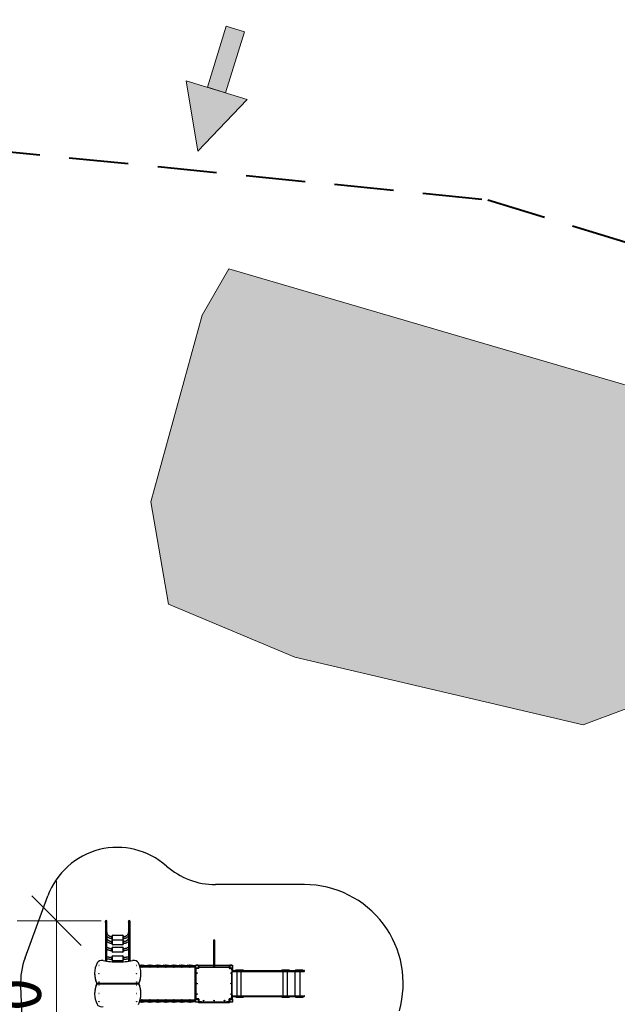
# Model space of a CAD drawing. Header units: millimetres. Extents: x 0 to 6535399, y 0 to 6021678.
# Tile 11 of 59: x 6532875 to 6532887, y 6021301 to 6021321. Entities that reach past the tile are written whole.
import ezdxf

# ---------------------------------------------------------------- set-up
doc = ezdxf.new("R2010")
doc.units = ezdxf.units.MM
doc.header["$PDMODE"] = 34
doc.header["$PDSIZE"] = 1
doc.linetypes.add('4', pattern=[1.8, 1.2, -0.6])
doc.layers.add('Default', color=7, linetype='Continuous')
doc.layers.add('PZT', color=7, linetype='Continuous', lineweight=5)
doc.layers.add('PZT_plac zabaw', color=7, linetype='Continuous', lineweight=15)
doc.layers.add('wymiary', color=7, linetype='Continuous', lineweight=5, true_color=0x666666)
doc.styles.add('ISO', font='isocpeur.ttf')
doc.dimstyles.new('Ł_G 1-500', dxfattribs={"dimscale": 0.1, "dimtxt": 10, "dimasz": 10, "dimexe": 8, "dimexo": 1, "dimgap": 3, "dimtad": 1, "dimrnd": 0.01, "dimzin": 1, "dimdsep": 46, "dimtxsty": 'ISO', "dimblk": 'OBLIQUE', "dimcen": 10, "dimdle": 8, "dimclrd": 256, "dimclre": 256, "dimclrt": 256, "dimazin": 0, "dimtfac": 1, "dimtix": 1, "dimtmove": 1, "dimatfit": 2, "dimfxl": 15, "dimfxlon": 1, "dimlwd": 5, "dimlwe": 5, "dimarcsym": 2})

# ---------------------------------------------------------------- blocks, each defined once
blk = doc.blocks.new('strzałka wejście')
at = {"layer": 'PZT', "true_color": 0x136734}
for points in [[(0, 0), (1.297, -0.646), (1.297, 0.646)], [(1.297, 0.192), (1.297, -0.192), (2.589, -0.192), (2.589, 0.192)]]:
    blk.add_hatch(color=116, dxfattribs=at).paths.add_polyline_path(points)
at = {"layer": 'PZT', "color": 116, "true_color": 0x136734}
for points in [[(0, 0), (1.297, -0.646), (1.297, 0.646)], [(1.297, 0.192), (1.297, -0.192), (2.589, -0.192), (2.589, 0.192), (1.297, 0.192)]]:
    blk.add_lwpolyline(points, close=True, dxfattribs=at)
blk = doc.blocks.new('ZM6')
at = {"layer": 'Default', "color": 7, "linetype": 'Continuous'}
for p, q in [((2029, 3004), (229, 3004)), ((-3629, 1522), (-3168, 2776)), ((-2004, 2258), (-2004, 2247)), ((-2004, 2247), (-2004, 2086)), ((-2004, 2201), (-2004, 2086)), ((-1971, 2247), (-1971, 2258)), ((-1971, 2086), (-1971, 2247)), ((-1971, 2086), (-1971, 2201)), ((-1538, 2258), (-1538, 2247)), ((-1538, 2247), (-1538, 2086)), ((-1538, 2201), (-1538, 2086)), ((-1504, 2247), (-1504, 2258)), ((-1504, 2086), (-1504, 2247)), ((-1504, 2086), (-1504, 2201)), ((-2004, 2086), (-2004, 2086)), ((-2004, 2086), (-2004, 1767)), ((-2004, 2053), (-2004, 1922)), ((-1971, 1767), (-1971, 2086)), ((-1971, 1922), (-1971, 2053)), ((-1538, 2086), (-1538, 2086)), ((-1538, 2086), (-1538, 1767)), ((-1538, 2053), (-1538, 1922)), ((-1504, 1767), (-1504, 2086)), ((-1504, 1922), (-1504, 2053)), ((-2004, 1831), (-2004, 1767)), ((-1971, 1767), (-1971, 1831)), ((-1871, 1901), (-1871, 1961)), ((-1865, 1961), (-1871, 1961)), ((-1871, 1901), (-1865, 1901)), ((-1871, 1803), (-1871, 1863)), ((-1865, 1863), (-1871, 1863)), ((-1871, 1803), (-1865, 1803)), ((-1865, 1961), (-1865, 1901)), ((-1865, 1863), (-1865, 1803)), ((-1851, 1981), (-1658, 1981)), ((-1851, 1975), (-1851, 1981)), ((-1658, 1975), (-1851, 1975)), ((-1851, 1887), (-1658, 1887)), ((-1851, 1883), (-1851, 1887)), ((-1851, 1883), (-1658, 1883)), ((-1851, 1877), (-1851, 1883)), ((-1658, 1877), (-1851, 1877)), ((-1658, 1975), (-1658, 1981)), ((-1658, 1883), (-1658, 1887)), ((-1658, 1877), (-1658, 1883)), ((-1644, 1901), (-1644, 1961)), ((-1644, 1961), (-1638, 1961)), ((-1638, 1901), (-1644, 1901)), ((-1644, 1803), (-1644, 1863)), ((-1644, 1863), (-1638, 1863)), ((-1638, 1803), (-1644, 1803)), ((-1638, 1961), (-1638, 1901)), ((-1638, 1863), (-1638, 1803)), ((-1538, 1831), (-1538, 1767)), ((-1504, 1767), (-1504, 1831)), ((184, 1871), (184, 1345)), ((211, 1345), (211, 1871)), ((-2004, 1767), (-2004, 1457)), ((-1971, 1452), (-1971, 1767)), ((-1871, 1657), (-1871, 1717)), ((-1871, 1717), (-1865, 1717)), ((-1871, 1657), (-1865, 1657)), ((-1865, 1717), (-1865, 1657)), ((-1851, 1789), (-1658, 1789)), ((-1851, 1783), (-1851, 1789)), ((-1658, 1783), (-1851, 1783)), ((-1851, 1737), (-1658, 1737)), ((-1851, 1731), (-1851, 1737)), ((-1658, 1731), (-1851, 1731)), ((-1851, 1643), (-1658, 1643)), ((-1851, 1637), (-1851, 1643)), ((-1658, 1637), (-1851, 1637)), ((-1658, 1783), (-1658, 1789)), ((-1658, 1731), (-1658, 1737)), ((-1658, 1637), (-1658, 1643)), ((-1644, 1657), (-1644, 1717)), ((-1644, 1717), (-1638, 1717)), ((-1644, 1657), (-1638, 1657)), ((-1638, 1717), (-1638, 1657)), ((-1538, 1767), (-1538, 1452)), ((-1504, 1457), (-1504, 1767)), ((-2004, 1562), (-2004, 1532)), ((-1971, 1532), (-1971, 1562)), ((-1871, 1482), (-1871, 1542)), ((-1871, 1542), (-1865, 1542)), ((-1871, 1482), (-1865, 1482)), ((-1865, 1542), (-1865, 1482)), ((-1851, 1562), (-1658, 1562)), ((-1851, 1562), (-1851, 1556)), ((-1658, 1556), (-1851, 1556)), ((-1851, 1468), (-1658, 1468)), ((-1851, 1462), (-1851, 1468)), ((-1658, 1462), (-1851, 1462)), ((-1658, 1556), (-1658, 1562)), ((-1658, 1468), (-1658, 1462)), ((-1644, 1482), (-1644, 1542)), ((-1644, 1542), (-1638, 1542)), ((-1644, 1482), (-1638, 1482)), ((-1638, 1542), (-1638, 1482)), ((-1538, 1562), (-1538, 1532)), ((-1504, 1532), (-1504, 1562)), ((-2222, 1208), (-2222, 1200)), ((-1311, 1371), (-1219, 1371)), ((-1215, 1367), (-1311, 1367)), ((-1309, 1363), (-1215, 1363)), ((-1219, 1359), (-1308, 1359)), ((-177, 1359), (-1308, 1359)), ((-177, 1356), (-1307, 1356)), ((-177, 1332), (-1300, 1332)), ((-177, 1329), (-1299, 1329)), ((-1283, 1200), (-1283, 1208)), ((-1272, 1372), (-1257, 1372)), ((-1272, 1372), (-1272, 1371)), ((-1258, 1329), (-1272, 1329)), ((-1272, 1329), (-1272, 1329)), ((-1258, 1373), (-1271, 1373)), ((-1258, 1329), (-1258, 1329)), ((-1257, 1371), (-1257, 1372)), ((-1215, 1363), (-1215, 1367)), ((-1052, 1367), (-1152, 1367)), ((-1152, 1363), (-1152, 1367)), ((-1152, 1363), (-1052, 1363)), ((-1148, 1371), (-1056, 1371)), ((-1056, 1359), (-1148, 1359)), ((-1110, 1372), (-1095, 1372)), ((-1110, 1372), (-1110, 1371)), ((-1096, 1373), (-1109, 1373)), ((-1095, 1329), (-1109, 1329)), ((-1109, 1329), (-1109, 1329)), ((-1095, 1371), (-1095, 1372)), ((-1095, 1329), (-1095, 1329)), ((-1052, 1363), (-1052, 1367)), ((-890, 1367), (-990, 1367)), ((-990, 1363), (-990, 1367)), ((-990, 1363), (-890, 1363)), ((-986, 1371), (-894, 1371)), ((-894, 1359), (-986, 1359)), ((-947, 1372), (-932, 1372)), ((-947, 1372), (-947, 1371)), ((-947, 1329), (-933, 1329)), ((-947, 1329), (-947, 1329)), ((-933, 1373), (-946, 1373)), ((-933, 1329), (-933, 1329)), ((-932, 1371), (-932, 1372)), ((-890, 1363), (-890, 1367)), ((-727, 1367), (-827, 1367)), ((-827, 1363), (-827, 1367)), ((-827, 1363), (-727, 1363)), ((-823, 1371), (-731, 1371)), ((-731, 1359), (-823, 1359)), ((-785, 1372), (-770, 1372)), ((-785, 1372), (-785, 1371)), ((-771, 1373), (-784, 1373)), ((-784, 1329), (-770, 1329)), ((-784, 1329), (-784, 1329)), ((-770, 1371), (-770, 1372)), ((-770, 1329), (-770, 1329)), ((-727, 1363), (-727, 1367)), ((-565, 1367), (-665, 1367)), ((-665, 1363), (-665, 1367)), ((-665, 1363), (-565, 1363)), ((-661, 1371), (-569, 1371)), ((-569, 1359), (-661, 1359)), ((-622, 1372), (-607, 1372)), ((-622, 1372), (-622, 1371)), ((-622, 1329), (-608, 1329)), ((-622, 1329), (-622, 1329)), ((-608, 1373), (-621, 1373)), ((-608, 1329), (-608, 1329)), ((-607, 1371), (-607, 1372)), ((-565, 1363), (-565, 1367)), ((-402, 1367), (-502, 1367)), ((-502, 1363), (-502, 1367)), ((-502, 1363), (-402, 1363)), ((-498, 1371), (-406, 1371)), ((-406, 1359), (-498, 1359)), ((-460, 1372), (-445, 1372)), ((-460, 1372), (-460, 1371)), ((-446, 1373), (-459, 1373)), ((-459, 1329), (-445, 1329)), ((-459, 1329), (-459, 1329)), ((-445, 1371), (-445, 1372)), ((-445, 1329), (-445, 1329)), ((-402, 1363), (-402, 1367)), ((-240, 1367), (-340, 1367)), ((-340, 1363), (-340, 1367)), ((-340, 1363), (-240, 1363)), ((-336, 1371), (-244, 1371)), ((-244, 1359), (-336, 1359)), ((-297, 1372), (-282, 1372)), ((-297, 1372), (-297, 1371)), ((-297, 1329), (-283, 1329)), ((-297, 1329), (-297, 1329)), ((-283, 1373), (-296, 1373)), ((-283, 1329), (-283, 1329)), ((-282, 1371), (-282, 1372)), ((-240, 1363), (-240, 1367)), ((-184, 670), (-184, 1329)), ((-181, 1329), (-181, 670)), ((-177, 1320), (-177, 1369)), ((-175, 1369), (-177, 1369)), ((-175, 1320), (-177, 1320)), ((-177, 694), (-177, 1306)), ((-177, 1306), (-171, 1306)), ((-175, 1369), (-175, 1320)), ((-172, 1314), (-172, 1312)), ((-171, 1375), (-123, 1375)), ((-171, 1373), (-171, 1375)), ((-123, 1373), (-171, 1373)), ((-171, 1316), (-123, 1316)), ((-171, 1316), (-171, 1314)), ((-123, 1314), (-171, 1314)), ((-171, 1312), (-120, 1312)), ((-171, 1312), (-171, 1306)), ((-171, 1306), (-171, 694)), ((-120, 1306), (-171, 1306)), ((-123, 1375), (-123, 1373)), ((-123, 1314), (-123, 1316)), ((-122, 1312), (-122, 1314)), ((-120, 1312), (-120, 1306)), ((-119, 1320), (-119, 1369)), ((-117, 1369), (-119, 1369)), ((-117, 1320), (-119, 1320)), ((-114, 1369), (-117, 1369)), ((-117, 1369), (-117, 1320)), ((-117, 1319), (-114, 1319)), ((-113, 1364), (-115, 1364)), ((-115, 1364), (-115, 1324)), ((-115, 1364), (-113, 1364)), ((-115, 1364), (-115, 1324)), ((-115, 1324), (-113, 1324)), ((-115, 1324), (-113, 1324)), ((-114, 1369), (-108, 1369)), ((-114, 1318), (-114, 1320)), ((-114, 1318), (-108, 1318)), ((-113, 1362), (-113, 1364)), ((-113, 1364), (-113, 1344)), ((-112, 1362), (-113, 1362)), ((184, 1360), (-113, 1360)), ((-113, 1344), (-113, 1324)), ((-113, 1329), (508, 1329)), ((-113, 1324), (-113, 1326)), ((-113, 1326), (-112, 1326)), ((-112, 1364), (-112, 1362)), ((-112, 1362), (-112, 1360)), ((-112, 1329), (-112, 1326)), ((-112, 1326), (-112, 1324)), ((-108, 1375), (184, 1375)), ((-108, 1369), (-108, 1375)), ((-108, 1369), (-108, 1362)), ((184, 1369), (-108, 1369)), ((-108, 1327), (-108, 1318)), ((-107, 1362), (-107, 1360)), ((-107, 1362), (-107, 1362)), ((-107, 1329), (-107, 1327)), ((-107, 1327), (-107, 1327)), ((211, 1375), (504, 1375)), ((504, 1369), (211, 1369)), ((508, 1360), (211, 1360)), ((501, 1311), (501, 1314)), ((516, 1314), (501, 1314)), ((501, 1311), (516, 1311)), ((502, 1360), (502, 1362)), ((503, 1362), (502, 1362)), ((502, 1327), (502, 1329)), ((502, 1327), (503, 1327)), ((502, 1315), (516, 1315)), ((516, 1310), (502, 1310)), ((504, 1369), (504, 1375)), ((504, 1362), (504, 1369)), ((504, 1369), (510, 1369)), ((504, 1318), (504, 1327)), ((504, 1318), (510, 1318)), ((507, 1362), (507, 1364)), ((508, 1362), (507, 1362)), ((507, 1360), (507, 1362)), ((507, 1326), (507, 1329)), ((507, 1324), (507, 1326)), ((507, 1326), (508, 1326)), ((510, 1364), (508, 1364)), ((508, 1364), (508, 1362)), ((508, 1364), (508, 1344)), ((510, 1364), (508, 1364)), ((508, 1344), (508, 1324)), ((508, 1326), (508, 1324)), ((508, 1324), (510, 1324)), ((510, 1324), (508, 1324)), ((512, 1369), (510, 1369)), ((510, 1324), (510, 1364)), ((510, 1364), (510, 1324)), ((510, 1320), (510, 1318)), ((510, 1319), (512, 1319)), ((512, 1320), (512, 1369)), ((514, 1369), (512, 1369)), ((514, 1320), (512, 1320)), ((514, 1369), (514, 1320)), ((516, 1315), (516, 1315)), ((516, 1314), (516, 1315)), ((516, 1314), (516, 1311)), ((556, 1314), (516, 1314)), ((516, 1311), (532, 1311)), ((516, 1310), (516, 1311)), ((532, 1310), (516, 1310)), ((516, 1306), (516, 1310)), ((536, 1306), (516, 1306)), ((518, 1375), (567, 1375)), ((518, 1373), (518, 1375)), ((567, 1373), (518, 1373)), ((518, 1316), (567, 1316)), ((518, 1316), (518, 1314)), ((567, 1314), (518, 1314)), ((532, 1310), (532, 1311)), ((536, 1309), (532, 1310)), ((532, 1310), (555, 1289)), ((536, 1309), (555, 1293)), ((555, 1293), (560, 1293)), ((555, 1293), (555, 1289)), ((555, 1293), (555, 1293)), ((556, 1314), (556, 1314)), ((556, 1279), (556, 1289)), ((556, 1289), (556, 1289)), ((557, 1289), (557, 1278)), ((560, 1278), (557, 1278)), ((560, 1312), (561, 1312)), ((560, 1293), (560, 1310)), ((560, 1310), (561, 1310)), ((560, 1278), (560, 1293)), ((561, 1293), (560, 1293)), ((561, 1314), (561, 1289)), ((561, 1289), (561, 1229)), ((573, 1289), (561, 1289)), ((561, 1229), (573, 1229)), ((561, 771), (561, 1229)), ((567, 1375), (567, 1373)), ((567, 1314), (567, 1316)), ((567, 771), (567, 1229)), ((573, 1315), (569, 1315)), ((571, 1320), (571, 1369)), ((573, 1369), (571, 1369)), ((573, 1320), (571, 1320)), ((573, 1369), (573, 1320)), ((573, 1315), (573, 1289)), ((573, 1289), (573, 1229)), ((573, 1263), (663, 1263)), ((573, 1245), (663, 1245)), ((791, 1273), (639, 1273)), ((639, 1273), (639, 1265)), ((639, 1265), (791, 1265)), ((641, 1275), (789, 1275)), ((663, 1263), (738, 1263)), ((663, 1263), (663, 1245)), ((663, 1245), (738, 1245)), ((663, 755), (663, 1245)), ((738, 1263), (738, 1245)), ((738, 1263), (807, 1263)), ((738, 1263), (738, 1245)), ((738, 1245), (807, 1245)), ((749, 755), (749, 1245)), ((791, 1265), (791, 1273)), ((807, 1263), (1658, 1263)), ((807, 1263), (807, 1245)), ((807, 1245), (1658, 1245)), ((1725, 1273), (1573, 1273)), ((1573, 1273), (1573, 1265)), ((1573, 1265), (1725, 1265)), ((1575, 1275), (1723, 1275)), ((1600, 755), (1600, 1245)), ((1658, 1263), (1671, 1263)), ((1658, 1263), (1658, 1245)), ((1658, 1245), (1671, 1245)), ((1671, 1263), (1686, 1263)), ((1671, 1263), (1671, 1245)), ((1671, 1263), (1671, 1245)), ((1671, 1245), (1686, 1245)), ((1686, 1263), (1839, 1263)), ((1686, 1263), (1686, 1245)), ((1686, 1245), (1839, 1245)), ((1686, 755), (1686, 1245)), ((1725, 1265), (1725, 1273)), ((1839, 1263), (1980, 1263)), ((1839, 1263), (1839, 1245)), ((1839, 1245), (1980, 1245)), ((1839, 755), (1839, 1245)), ((2002, 1273), (1850, 1273)), ((1850, 1273), (1850, 1265)), ((1850, 1265), (2002, 1265)), ((1852, 1275), (2000, 1275)), ((1939, 755), (1939, 1245)), ((1939, 755), (1939, 1245)), ((1980, 1263), (2024, 1263)), ((1980, 1263), (1980, 1245)), ((1980, 1263), (1980, 1245)), ((1980, 1245), (2024, 1245)), ((2002, 1265), (2002, 1273)), ((2029, 1263), (2024, 1263)), ((2024, 1263), (2024, 1245)), ((2029, 1245), (2024, 1245)), ((2029, 1245), (2029, 1263)), ((-2177, 1008), (-1327, 1008)), ((-2177, 1008), (-2177, 999)), ((-2177, 991), (-2177, 1000)), ((-1327, 1008), (-1327, 999)), ((-1327, 991), (-1327, 1000)), ((-3721, 950), (-3639, -1344)), ((-2222, 800), (-2222, 791)), ((-1327, 991), (-2177, 991)), ((-1283, 791), (-1283, 800)), ((-1311, 632), (-1215, 632)), ((-1219, 628), (-1311, 628)), ((-1215, 636), (-1309, 636)), ((-1308, 640), (-1219, 640)), ((-1308, 640), (-181, 640)), ((-1307, 643), (-177, 643)), ((-1300, 667), (-177, 667)), ((-1299, 670), (-181, 670)), ((-1258, 670), (-1272, 670)), ((-1272, 670), (-1272, 670)), ((-1272, 628), (-1272, 627)), ((-1257, 627), (-1272, 627)), ((-1271, 626), (-1258, 626)), ((-1258, 670), (-1258, 670)), ((-1257, 627), (-1257, 628)), ((-1215, 636), (-1215, 632)), ((-1152, 636), (-1152, 632)), ((-1052, 636), (-1152, 636)), ((-1152, 632), (-1052, 632)), ((-1148, 640), (-1056, 640)), ((-1056, 628), (-1148, 628)), ((-1110, 628), (-1110, 627)), ((-1095, 627), (-1110, 627)), ((-1095, 670), (-1109, 670)), ((-1109, 670), (-1109, 670)), ((-1109, 626), (-1096, 626)), ((-1095, 670), (-1095, 670)), ((-1095, 627), (-1095, 628)), ((-1052, 636), (-1052, 632)), ((-990, 636), (-990, 632)), ((-890, 636), (-990, 636)), ((-990, 632), (-890, 632)), ((-986, 640), (-894, 640)), ((-894, 628), (-986, 628)), ((-933, 670), (-947, 670)), ((-947, 670), (-947, 670)), ((-947, 628), (-947, 627)), ((-932, 627), (-947, 627)), ((-946, 626), (-933, 626)), ((-933, 670), (-933, 670)), ((-932, 627), (-932, 628)), ((-890, 636), (-890, 632)), ((-827, 636), (-827, 632)), ((-727, 636), (-827, 636)), ((-827, 632), (-727, 632)), ((-823, 640), (-731, 640)), ((-731, 628), (-823, 628)), ((-785, 628), (-785, 627)), ((-770, 627), (-785, 627)), ((-770, 670), (-784, 670)), ((-784, 670), (-784, 670)), ((-784, 626), (-771, 626)), ((-770, 670), (-770, 670)), ((-770, 627), (-770, 628)), ((-727, 636), (-727, 632)), ((-665, 636), (-665, 632)), ((-565, 636), (-665, 636)), ((-665, 632), (-565, 632)), ((-661, 640), (-569, 640)), ((-569, 628), (-661, 628)), ((-608, 670), (-622, 670)), ((-622, 670), (-622, 670)), ((-622, 628), (-622, 627)), ((-607, 627), (-622, 627)), ((-621, 626), (-608, 626)), ((-608, 670), (-608, 670)), ((-607, 627), (-607, 628)), ((-565, 636), (-565, 632)), ((-502, 636), (-502, 632)), ((-402, 636), (-502, 636)), ((-502, 632), (-402, 632)), ((-498, 640), (-406, 640)), ((-406, 628), (-498, 628)), ((-460, 628), (-460, 627)), ((-445, 627), (-460, 627)), ((-445, 670), (-459, 670)), ((-459, 670), (-459, 670)), ((-459, 626), (-446, 626)), ((-445, 670), (-445, 670)), ((-445, 627), (-445, 628)), ((-402, 636), (-402, 632)), ((-340, 636), (-340, 632)), ((-240, 636), (-340, 636)), ((-340, 632), (-240, 632)), ((-336, 640), (-244, 640)), ((-244, 628), (-336, 628)), ((-283, 670), (-297, 670)), ((-297, 670), (-297, 670)), ((-297, 628), (-297, 627)), ((-282, 627), (-297, 627)), ((-296, 626), (-283, 626)), ((-283, 670), (-283, 670)), ((-282, 627), (-282, 628)), ((-240, 636), (-240, 632)), ((-181, 670), (-181, 670)), ((-181, 670), (-177, 670)), ((-181, 640), (-181, 640)), ((-181, 640), (-177, 640)), ((-177, 694), (-171, 694)), ((-177, 631), (-177, 679)), ((-177, 679), (-175, 679)), ((-175, 631), (-177, 631)), ((-175, 679), (-175, 631)), ((-172, 688), (-172, 685)), ((-171, 694), (-120, 694)), ((-171, 688), (-171, 694)), ((-120, 688), (-171, 688)), ((-171, 685), (-123, 685)), ((-171, 685), (-171, 683)), ((-123, 683), (-171, 683)), ((-171, 627), (-123, 627)), ((-171, 627), (-171, 625)), ((-123, 625), (-171, 625)), ((-123, 685), (-123, 683)), ((-123, 627), (-123, 625)), ((-122, 685), (-122, 688)), ((-120, 688), (-120, 694)), ((-119, 631), (-119, 679)), ((-117, 679), (-119, 679)), ((-119, 631), (-117, 631)), ((-114, 680), (-117, 680)), ((-117, 679), (-117, 631)), ((-117, 647), (-116, 647)), ((-116, 630), (-117, 630)), ((19, 625), (-117, 625)), ((-117, 625), (-117, 613)), ((19, 613), (-117, 613)), ((-116, 662), (-113, 662)), ((-116, 662), (-116, 647)), ((-111, 647), (-116, 647)), ((-116, 647), (-116, 630)), ((-114, 662), (-114, 682)), ((-114, 682), (-108, 682)), ((-113, 651), (-113, 662)), ((-112, 661), (-112, 651)), ((-112, 651), (-112, 651)), ((-111, 646), (-112, 650)), ((-88, 630), (-112, 650)), ((-112, 626), (-72, 626)), ((-112, 626), (-112, 625)), ((-111, 647), (-111, 647)), ((-93, 631), (-111, 646)), ((-108, 682), (-108, 647)), ((-93, 631), (-88, 630)), ((-89, 631), (484, 631)), ((-88, 630), (-72, 630)), ((-88, 630), (-88, 629)), ((-72, 629), (-88, 629)), ((-72, 630), (-58, 630)), ((-72, 630), (-72, 629)), ((-57, 629), (-72, 629)), ((-72, 626), (-72, 629)), ((-72, 626), (-57, 626)), ((-72, 626), (-72, 625)), ((-57, 629), (-57, 626)), ((352, 625), (19, 625)), ((19, 613), (19, 625)), ((352, 613), (19, 613)), ((512, 625), (352, 625)), ((352, 613), (352, 625)), ((512, 613), (352, 613)), ((467, 629), (452, 629)), ((452, 626), (452, 629)), ((452, 626), (467, 626)), ((453, 630), (467, 630)), ((467, 630), (483, 630)), ((467, 629), (467, 630)), ((467, 629), (467, 626)), ((483, 629), (467, 629)), ((467, 626), (507, 626)), ((467, 626), (467, 625)), ((507, 650), (483, 630)), ((488, 631), (483, 630)), ((483, 629), (483, 630)), ((506, 646), (488, 631)), ((516, 689), (501, 689)), ((501, 686), (501, 689)), ((501, 686), (516, 686)), ((502, 690), (516, 690)), ((516, 685), (502, 685)), ((504, 647), (504, 682)), ((504, 682), (510, 682)), ((506, 646), (507, 650)), ((507, 647), (506, 647)), ((507, 651), (507, 661)), ((507, 651), (507, 651)), ((511, 647), (507, 647)), ((507, 625), (507, 626)), ((508, 662), (511, 662)), ((508, 662), (508, 651)), ((510, 682), (510, 662)), ((512, 680), (510, 680)), ((511, 647), (511, 662)), ((511, 630), (511, 647)), ((512, 647), (511, 647)), ((512, 630), (511, 630)), ((512, 631), (512, 679)), ((514, 679), (512, 679)), ((514, 631), (512, 631)), ((512, 613), (512, 625)), ((514, 679), (514, 631)), ((516, 694), (536, 694)), ((516, 694), (516, 690)), ((516, 690), (532, 690)), ((516, 689), (516, 690)), ((516, 689), (516, 686)), ((532, 689), (516, 689)), ((516, 686), (556, 686)), ((516, 686), (516, 685)), ((518, 685), (516, 685)), ((518, 685), (567, 685)), ((518, 683), (518, 685)), ((567, 683), (518, 683)), ((518, 627), (567, 627)), ((518, 627), (518, 625)), ((567, 625), (518, 625)), ((555, 710), (532, 690)), ((536, 691), (532, 690)), ((532, 689), (532, 690)), ((555, 706), (536, 691)), ((555, 706), (555, 710)), ((555, 707), (555, 707)), ((560, 707), (555, 707)), ((556, 711), (556, 721)), ((556, 711), (556, 711)), ((556, 685), (556, 686)), ((557, 722), (560, 722)), ((557, 722), (557, 711)), ((560, 707), (560, 722)), ((560, 690), (560, 707)), ((561, 707), (560, 707)), ((561, 690), (560, 690)), ((561, 688), (560, 688)), ((561, 711), (561, 771)), ((573, 771), (561, 771)), ((561, 685), (561, 711)), ((561, 711), (573, 711)), ((567, 685), (573, 685)), ((567, 685), (567, 683)), ((567, 625), (567, 627)), ((571, 631), (571, 679)), ((573, 679), (571, 679)), ((573, 631), (571, 631)), ((573, 711), (573, 771)), ((573, 755), (663, 755)), ((573, 737), (663, 737)), ((573, 685), (573, 711)), ((573, 679), (573, 631)), ((791, 735), (639, 735)), ((639, 735), (639, 727)), ((639, 727), (791, 727)), ((789, 725), (641, 725)), ((663, 755), (738, 755)), ((663, 737), (663, 755)), ((663, 737), (738, 737)), ((738, 737), (738, 755)), ((738, 755), (807, 755)), ((738, 737), (738, 755)), ((738, 737), (807, 737)), ((791, 727), (791, 735)), ((807, 755), (1658, 755)), ((807, 737), (807, 755)), ((807, 737), (1658, 737)), ((1725, 735), (1573, 735)), ((1573, 735), (1573, 727)), ((1573, 727), (1725, 727)), ((1723, 725), (1575, 725)), ((1658, 755), (1671, 755)), ((1658, 737), (1658, 755)), ((1658, 737), (1671, 737)), ((1671, 737), (1671, 755)), ((1671, 755), (1686, 755)), ((1671, 737), (1671, 755)), ((1671, 737), (1686, 737)), ((1686, 755), (1839, 755)), ((1686, 737), (1686, 755)), ((1686, 737), (1839, 737)), ((1725, 727), (1725, 735)), ((1839, 755), (1980, 755)), ((1839, 737), (1839, 755)), ((1839, 737), (1980, 737)), ((2002, 735), (1850, 735)), ((1850, 735), (1850, 727)), ((1850, 727), (2002, 727)), ((2000, 725), (1852, 725)), ((1980, 737), (1980, 755)), ((1980, 755), (2024, 755)), ((1980, 737), (1980, 755)), ((1980, 737), (2024, 737)), ((2002, 727), (2002, 735)), ((2029, 755), (2024, 755)), ((2024, 737), (2024, 755)), ((2029, 737), (2024, 737)), ((2029, 737), (2029, 755))]:
    blk.add_line(p, q, dxfattribs=at)
for centre in [(-147, 1212), (542, 1212), (-147, 1000), (542, 1000), (-147, 788), (-14, 655), (198, 655), (410, 655), (542, 788)]:
    blk.add_circle(centre, 6, dxfattribs=at)
for centre, radius, start, end in [((-1760, 2258), 1500, 48.4786, 159.7812), ((229, 4504), 1500, 228.4786, 270), ((2029, 1004), 2000, 343.8976, 90), ((-1988, 2258), 16.9, 0, 180), ((-1989, 2247), 15.8, 179.5474, 180.4527), ((-1986, 2247), 15.8, 359.5457, 0.4545), ((-1521, 2258), 16.9, 0, 180), ((-1522, 2247), 15.8, 179.5474, 180.4527), ((-1520, 2247), 15.8, 359.5457, 0.4545), ((-2000, 2086), 4.33, 179.9986, 180.9889), ((-1975, 2086), 4.54, 358.4219, 1.578), ((-1534, 2086), 4.33, 179.9986, 180.9889), ((-1509, 2086), 4.54, 358.4219, 1.578), ((-1851, 1961), 20, 90, 180), ((-1851, 1901), 20, 180, 253.7955), ((-1851, 1863), 20, 90, 180), ((-1851, 1803), 20, 180, 270), ((-1851, 1961), 14, 90, 180), ((-1851, 1901), 14, 180, 270), ((-1851, 1863), 14, 90, 180), ((-1851, 1803), 14, 180, 270), ((-1658, 1961), 20, 0, 90), ((-1658, 1961), 14, 0, 90), ((-1658, 1901), 14, 270, 0), ((-1658, 1863), 20, 0, 90), ((-1658, 1863), 14, 0, 90), ((-1658, 1803), 14, 270, 0), ((-1658, 1803), 20, 270, 0), ((-1658, 1901), 20, 286.2045, 0), ((198, 1871), 13.5, 0, 180), ((-2015, 1767), 11.1, 359.3532, 0.6465), ((-1960, 1767), 10.9, 179.3454, 180.6544), ((-1851, 1717), 20, 90, 180), ((-1851, 1657), 20, 180, 270), ((-1851, 1717), 14, 90, 180), ((-1851, 1657), 14, 180, 270), ((-1658, 1717), 20, 0, 90), ((-1658, 1717), 14, 0, 90), ((-1658, 1657), 14, 270, 0), ((-1658, 1657), 20, 270, 0), ((-1549, 1767), 11.1, 359.3532, 0.6465), ((-1493, 1767), 10.9, 179.3454, 180.6544), ((-2222, 1004), 1500, 159.7812, 182.0469), ((-1851, 1542), 20, 90, 180), ((-1851, 1482), 20, 180, 270), ((-1851, 1542), 14, 90, 180), ((-1851, 1482), 14, 180, 270), ((-1658, 1542), 20, 0, 90), ((-1658, 1542), 14, 0, 90), ((-1658, 1482), 14, 270, 0), ((-1658, 1482), 20, 270, 0), ((-1311, 1367), 4, 90, 108.5457), ((-1271, 1372), 1, 90, 180), ((-1265, 1338), 11.4, 232.1507, 307.8493), ((-1258, 1372), 1, 0, 90), ((-1219, 1367), 4, 0, 90), ((-1219, 1363), 4, 270, 0), ((-1148, 1367), 4, 90, 180), ((-1148, 1363), 4, 180, 270), ((-1109, 1372), 1, 90, 180), ((-1102, 1338), 11.4, 232.1507, 307.8493), ((-1096, 1372), 1, 0, 90), ((-1056, 1367), 4, 0, 90), ((-1056, 1363), 4, 270, 0), ((-986, 1367), 4, 90, 180), ((-986, 1363), 4, 180, 270), ((-946, 1372), 1, 90, 180), ((-940, 1338), 11.4, 232.1507, 307.8493), ((-933, 1372), 1, 0, 90), ((-894, 1367), 4, 0, 90), ((-894, 1363), 4, 270, 0), ((-823, 1367), 4, 90, 180), ((-823, 1363), 4, 180, 270), ((-784, 1372), 1, 90, 180), ((-777, 1338), 11.4, 232.1507, 307.8493), ((-771, 1372), 1, 0, 90), ((-731, 1367), 4, 0, 90), ((-731, 1363), 4, 270, 0), ((-661, 1367), 4, 90, 180), ((-661, 1363), 4, 180, 270), ((-621, 1372), 1, 90, 180), ((-615, 1338), 11.4, 232.1507, 307.8493), ((-608, 1372), 1, 0, 90), ((-569, 1367), 4, 0, 90), ((-569, 1363), 4, 270, 0), ((-498, 1367), 4, 90, 180), ((-498, 1363), 4, 180, 270), ((-459, 1372), 1, 90, 180), ((-452, 1338), 11.4, 232.1507, 307.8493), ((-446, 1372), 1, 0, 90), ((-406, 1367), 4, 0, 90), ((-406, 1363), 4, 270, 0), ((-336, 1367), 4, 90, 180), ((-336, 1363), 4, 180, 270), ((-296, 1372), 1, 90, 180), ((-290, 1338), 11.4, 232.1507, 307.8493), ((-283, 1372), 1, 0, 90), ((-244, 1367), 4, 0, 90), ((-244, 1363), 4, 270, 0), ((-171, 1369), 6, 90, 180), ((-171, 1320), 6, 180, 270), ((-171, 1306), 6, 90, 180), ((-171, 1369), 4, 90, 180), ((-171, 1320), 4, 180, 270), ((-123, 1369), 6, 0, 90), ((-123, 1369), 4, 0, 90), ((-123, 1320), 4, 270, 0), ((-123, 1320), 6, 270, 0), ((-120, 1318), 12, 270, 0), ((-120, 1318), 6, 270, 0), ((-117, 1364), 5, 0, 90), ((-117, 1324), 5, 270, 360), ((-108, 1369), 6, 90, 180), ((-107, 1322), 4.99, 89.6282, 163.7509), ((-113, 1360), 6.18, 0.0937, 18.4416), ((-107, 1357), 5, 36.8699, 90), ((-113, 1329), 6.18, 341.5568, 359.9076), ((-107, 1332), 5, 270, 323.1301), ((198, 1345), 13.5, 174.6195, 0), ((198, 1345), 13.5, 0, 6.6663), ((502, 1357), 5, 90, 143.1301), ((502, 1332), 5, 216.8699, 270), ((502, 1314), 1, 90, 180), ((502, 1311), 1, 180, 270), ((508, 1360), 6.18, 161.5568, 179.9076), ((508, 1329), 6.18, 180.0937, 198.4416), ((503, 1367), 4.99, 269.6282, 343.7509), ((504, 1369), 6, 0, 90), ((516, 1318), 12, 180, 193.0029), ((516, 1318), 12, 219.9162, 270), ((512, 1364), 5, 90, 180), ((512, 1324), 5, 180, 270), ((516, 1318), 6, 180, 206.7437), ((518, 1369), 6, 90, 180), ((518, 1320), 6, 180, 270), ((518, 1369), 4, 90, 180), ((518, 1320), 4, 180, 270), ((531, 1309), 1, 26.5529, 90), ((529, 1283), 27.2, 73.1372, 83.6047), ((555, 1289), 1, 0, 67.7701), ((556, 1310), 4, 0, 90), ((557, 1279), 1, 180, 270), ((556, 1310), 5, 0, 61.6424), ((560, 1279), 1, 270, 0), ((567, 1369), 6, 0, 90), ((567, 1369), 4, 0, 90), ((567, 1320), 4, 270, 0), ((567, 1320), 6, 270, 0), ((641, 1273), 2, 90, 180), ((641, 1265), 2, 180, 270), ((789, 1273), 2, 0, 90), ((789, 1265), 2, 270, 0), ((1575, 1273), 2, 90, 180), ((1575, 1265), 2, 180, 270), ((1723, 1273), 2, 0, 90), ((1723, 1265), 2, 270, 0), ((1852, 1273), 2, 90, 180), ((1852, 1265), 2, 180, 270), ((2000, 1273), 2, 0, 90), ((2000, 1265), 2, 270, 0), ((-1311, 632), 4, 251.5504, 270), ((-1265, 661), 11.4, 52.1507, 127.8493), ((-1271, 627), 1, 180, 270), ((-1258, 627), 1, 270, 0), ((-1219, 636), 4, 0, 90), ((-1219, 632), 4, 270, 0), ((-1148, 636), 4, 90, 180), ((-1148, 632), 4, 180, 270), ((-1109, 627), 1, 180, 270), ((-1102, 661), 11.4, 52.1507, 127.8493), ((-1096, 627), 1, 270, 0), ((-1056, 636), 4, 0, 90), ((-1056, 632), 4, 270, 0), ((-986, 636), 4, 90, 180), ((-986, 632), 4, 180, 270), ((-940, 661), 11.4, 52.1507, 127.8493), ((-946, 627), 1, 180, 270), ((-933, 627), 1, 270, 0), ((-894, 636), 4, 0, 90), ((-894, 632), 4, 270, 0), ((-823, 636), 4, 90, 180), ((-823, 632), 4, 180, 270), ((-784, 627), 1, 180, 270), ((-777, 661), 11.4, 52.1507, 127.8493), ((-771, 627), 1, 270, 0), ((-731, 636), 4, 0, 90), ((-731, 632), 4, 270, 0), ((-661, 636), 4, 90, 180), ((-661, 632), 4, 180, 270), ((-615, 661), 11.4, 52.1507, 127.8493), ((-621, 627), 1, 180, 270), ((-608, 627), 1, 270, 0), ((-569, 636), 4, 0, 90), ((-569, 632), 4, 270, 0), ((-498, 636), 4, 90, 180), ((-498, 632), 4, 180, 270), ((-459, 627), 1, 180, 270), ((-452, 661), 11.4, 52.1507, 127.8493), ((-446, 627), 1, 270, 0), ((-406, 636), 4, 0, 90), ((-406, 632), 4, 270, 0), ((-336, 636), 4, 90, 180), ((-336, 632), 4, 180, 270), ((-290, 661), 11.4, 52.1507, 127.8493), ((-296, 627), 1, 180, 270), ((-283, 627), 1, 270, 0), ((-244, 636), 4, 0, 90), ((-244, 632), 4, 270, 0), ((-171, 694), 6, 180, 270), ((-171, 679), 6, 90, 180), ((-171, 631), 6, 180, 270), ((-171, 679), 4, 90, 180), ((-171, 631), 4, 180, 270), ((-123, 679), 6, 0, 90), ((-123, 679), 4, 0, 90), ((-123, 631), 4, 270, 0), ((-123, 631), 6, 270, 0), ((-120, 682), 12, 0, 90), ((-120, 682), 6, 0, 90), ((-116, 661), 1, 90, 180), ((-112, 630), 5, 180, 270), ((-112, 630), 4, 180, 270), ((-113, 661), 1, 0, 90), ((-111, 651), 1, 180, 247.7701), ((-85, 657), 27.2, 253.1372, 263.6047), ((-88, 631), 1, 206.5529, 270), ((-58, 629), 1, 0, 90), ((-58, 626), 1, 270, 0), ((453, 629), 1, 90, 180), ((453, 626), 1, 180, 270), ((480, 657), 27.2, 276.3952, 286.8628), ((483, 631), 1, 270, 331.7144), ((502, 689), 1, 90, 180), ((502, 686), 1, 180, 270), ((516, 682), 12, 164.038, 180), ((516, 682), 12, 90, 136.2378), ((508, 661), 1, 90, 180), ((506, 651), 1, 297.9818, 0), ((507, 630), 4, 270, 360), ((507, 630), 5, 270, 360), ((516, 682), 6, 146.633, 180), ((511, 661), 1, 0, 90), ((518, 679), 6, 90, 180), ((518, 631), 6, 180, 270), ((518, 679), 4, 90, 180), ((518, 631), 4, 180, 270), ((531, 691), 1, 270, 331.7144), ((529, 717), 27.2, 276.3952, 286.8628), ((555, 711), 1, 297.9818, 0), ((557, 721), 1, 90, 180), ((556, 690), 4, 270, 0), ((556, 690), 5, 270, 0), ((560, 721), 1, 0, 90), ((567, 679), 6, 0, 90), ((567, 679), 4, 0, 90), ((567, 631), 4, 270, 0), ((567, 631), 6, 270, 0), ((641, 735), 2, 90, 180), ((641, 727), 2, 180, 270), ((789, 735), 2, 0, 90), ((789, 727), 2, 270, 0), ((1575, 735), 2, 90, 180), ((1575, 727), 2, 180, 270), ((1723, 735), 2, 0, 90), ((1723, 727), 2, 270, 0), ((1852, 735), 2, 90, 180), ((1852, 727), 2, 180, 270), ((2000, 735), 2, 0, 90), ((2000, 727), 2, 270, 0)]:
    blk.add_arc(centre, radius, start, end, dxfattribs=at)
for centre, major_axis, ratio, start_param, end_param in [((-1297, 1208), (924, 0), 0.707107, 2.811579, 3.453093), ((-2077, 1397), (100, 0), 0.707107, 1.309405, 2.811579), ((-1752, 2268), (-1174, 0), 0.707107, 1.312702, 1.570465), ((-1753, 2268), (1174, 0), 0.707107, 4.712727, 4.970483), ((-1427, 1397), (100, 0), 0.707107, 0.317667, 1.832188), ((-2207, 1208), (-924, 0), 0.707107, 2.830093, 3.470268), ((-1297, 1200), (924, 0), 0.707107, 3.141593, 3.453093), ((-2207, 1200), (-924, 0), 0.707107, 2.830093, 3.141593), ((-107, 1364), (5, 0), 0.888889, 3.141593, 4.712389), ((-107, 1324), (5, 0), 0.888889, 1.570796, 3.141593), ((502, 1364), (-5, 0), 0.888889, 1.570796, 3.141593), ((502, 1324), (-5, 0), 0.888889, 3.141593, 4.712389), ((557, 1289), (-1, 0), 0.286786, 0, 1.570796), ((-1297, 800), (924, 0), 0.707107, 2.830093, 3.141593), ((-2207, 800), (-924, 0), 0.707107, 3.141593, 3.453093), ((-1297, 791), (924, 0), 0.707107, 2.830093, 3.470268), ((-2207, 791), (-924, 0), 0.707107, 2.811579, 3.453093), ((-113, 651), (1, 0), 0.286786, 0, 1.570796), ((508, 651), (1, 0), 0.286786, 1.570796, 3.141593), ((557, 711), (1, 0), 0.286786, 1.570796, 3.141593), ((-2077, 602), (-100, 0), 0.707107, 0.317667, 1.832188)]:
    blk.add_ellipse(centre, major_axis=major_axis, ratio=ratio, start_param=start_param, end_param=end_param, dxfattribs=at)
for centre in [(-2133, 1366), (-2133, 1199), (-1371, 1366), (-1371, 1199), (-2133, 1032), (-1371, 1032), (-2133, 967), (-2133, 800), (-1371, 967), (-1371, 800), (-2133, 633), (-1371, 633)]:
    blk.add_ellipse(centre, major_axis=(-2.5, 0), ratio=0.707107, dxfattribs=at)
for points, knots in [([(-1871, 1948), (-1874, 1948), (-1882, 1948), (-1897, 1951), (-1913, 1956), (-1928, 1965), (-1942, 1975), (-1953, 1987), (-1962, 2001), (-1968, 2017), (-1970, 2030), (-1971, 2038), (-1971, 2041)], [0, 0, 0, 0, 0.054371, 0.164721, 0.275154, 0.385634, 0.496244, 0.60708, 0.718233, 0.829773, 0.941717, 1, 1, 1, 1]), ([(-1538, 2041), (-1538, 2038), (-1538, 2031), (-1541, 2017), (-1547, 2002), (-1556, 1988), (-1567, 1975), (-1581, 1965), (-1596, 1956), (-1612, 1951), (-1627, 1948), (-1635, 1948), (-1638, 1948)], [0, 0, 0, 0, 0.053932, 0.166299, 0.278707, 0.390876, 0.502706, 0.614173, 0.72531, 0.836177, 0.946843, 1, 1, 1, 1]), ([(-1971, 1957), (-1967, 1953), (-1959, 1945), (-1944, 1935), (-1926, 1925), (-1907, 1919), (-1888, 1915), (-1877, 1915), (-1871, 1914)], [0, 0, 0, 0, 0.140582, 0.319315, 0.49833, 0.6776, 0.857085, 1, 1, 1, 1]), ([(-1871, 1850), (-1874, 1850), (-1882, 1850), (-1897, 1852), (-1913, 1856), (-1928, 1863), (-1941, 1871), (-1952, 1880), (-1961, 1891), (-1967, 1902), (-1970, 1913), (-1971, 1919), (-1971, 1922)], [0, 0, 0, 0, 0.054884, 0.162892, 0.270832, 0.378575, 0.486186, 0.593821, 0.701901, 0.811171, 0.92266, 1, 1, 1, 1]), ([(-1971, 1852), (-1967, 1849), (-1959, 1842), (-1944, 1833), (-1926, 1825), (-1907, 1820), (-1888, 1817), (-1877, 1816), (-1871, 1816)], [0, 0, 0, 0, 0.139495, 0.318186, 0.497767, 0.677857, 0.858208, 1, 1, 1, 1]), ([(-1638, 1914), (-1634, 1915), (-1624, 1915), (-1607, 1918), (-1587, 1923), (-1569, 1932), (-1552, 1943), (-1543, 1952), (-1538, 1957)], [0, 0, 0, 0, 0.100009, 0.280128, 0.460391, 0.640617, 0.820737, 1, 1, 1, 1]), ([(-1538, 1922), (-1538, 1920), (-1538, 1915), (-1541, 1904), (-1547, 1892), (-1556, 1881), (-1567, 1871), (-1580, 1863), (-1595, 1856), (-1612, 1852), (-1626, 1850), (-1635, 1850), (-1638, 1850)], [0, 0, 0, 0, 0.053346, 0.170313, 0.285871, 0.398586, 0.509049, 0.618236, 0.726838, 0.835222, 0.943502, 1, 1, 1, 1]), ([(-1638, 1816), (-1634, 1816), (-1624, 1816), (-1607, 1819), (-1587, 1824), (-1569, 1831), (-1552, 1840), (-1543, 1848), (-1538, 1852)], [0, 0, 0, 0, 0.097994, 0.278986, 0.460319, 0.641898, 0.823642, 1, 1, 1, 1]), ([(-1871, 1704), (-1874, 1704), (-1882, 1704), (-1898, 1706), (-1914, 1708), (-1929, 1712), (-1943, 1718), (-1954, 1723), (-1962, 1730), (-1967, 1736), (-1970, 1741), (-1971, 1744), (-1971, 1746)], [0, 0, 0, 0, 0.055222, 0.161312, 0.267131, 0.372242, 0.476287, 0.578939, 0.680086, 0.780355, 0.881452, 1, 1, 1, 1]), ([(-1971, 1695), (-1967, 1693), (-1959, 1688), (-1944, 1682), (-1926, 1676), (-1907, 1673), (-1888, 1671), (-1877, 1670), (-1871, 1670)], [0, 0, 0, 0, 0.138953, 0.320169, 0.500565, 0.679839, 0.858257, 1, 1, 1, 1]), ([(-1538, 1746), (-1538, 1745), (-1538, 1743), (-1540, 1739), (-1543, 1733), (-1550, 1727), (-1559, 1721), (-1571, 1715), (-1585, 1711), (-1601, 1707), (-1618, 1705), (-1631, 1704), (-1637, 1704), (-1638, 1704)], [0, 0, 0, 0, 0.053066, 0.159628, 0.257493, 0.362041, 0.463967, 0.566055, 0.669269, 0.773684, 0.879029, 0.97967, 1, 1, 1, 1]), ([(-1638, 1670), (-1634, 1670), (-1625, 1671), (-1607, 1672), (-1588, 1675), (-1570, 1680), (-1553, 1686), (-1543, 1692), (-1538, 1695), (-1538, 1695)], [0, 0, 0, 0, 0.094326, 0.272607, 0.45144, 0.631172, 0.812331, 0.995427, 1, 1, 1, 1]), ([(-1871, 1529), (-1874, 1529), (-1883, 1529), (-1899, 1529), (-1916, 1530), (-1932, 1532), (-1946, 1534), (-1958, 1536), (-1966, 1538), (-1970, 1539), (-1971, 1539)], [0, 0, 0, 0, 0.075058, 0.218106, 0.360988, 0.503233, 0.644326, 0.783393, 0.918829, 1, 1, 1, 1]), ([(-1971, 1504), (-1970, 1504), (-1965, 1503), (-1955, 1501), (-1939, 1499), (-1921, 1497), (-1903, 1496), (-1885, 1495), (-1875, 1495), (-1871, 1495)], [0, 0, 0, 0, 0.02698, 0.210427, 0.384731, 0.55518, 0.72383, 0.891591, 1, 1, 1, 1]), ([(-1538, 1539), (-1538, 1539), (-1541, 1538), (-1546, 1537), (-1556, 1535), (-1568, 1533), (-1583, 1531), (-1599, 1530), (-1617, 1529), (-1630, 1529), (-1637, 1529), (-1638, 1529)], [0, 0, 0, 0, 0.038385, 0.153824, 0.28085, 0.415216, 0.553787, 0.694689, 0.83687, 0.972529, 1, 1, 1, 1]), ([(-1638, 1495), (-1634, 1495), (-1625, 1495), (-1609, 1496), (-1590, 1497), (-1573, 1498), (-1557, 1500), (-1545, 1502), (-1539, 1504), (-1538, 1504)], [0, 0, 0, 0, 0.087575, 0.254493, 0.421771, 0.589651, 0.758687, 0.929873, 1, 1, 1, 1]), ([(-107, 1362), (-108, 1362), (-108, 1362), (-109, 1362), (-111, 1363), (-111, 1364), (-112, 1364), (-112, 1365), (-112, 1365), (-112, 1365), (-112, 1365)], [0, 0, 0, 0, 0.103046, 0.332926, 0.523492, 0.684498, 0.816796, 0.918254, 0.973903, 1, 1, 1, 1]), ([(503, 1327), (503, 1327), (503, 1327), (505, 1327), (506, 1326), (506, 1325), (507, 1324), (507, 1324), (507, 1324), (507, 1323), (507, 1323)], [0, 0, 0, 0, 0.103046, 0.332926, 0.523492, 0.684498, 0.816796, 0.918254, 0.973903, 1, 1, 1, 1]), ([(532, 1311), (532, 1311), (532, 1311), (533, 1311), (534, 1310), (534, 1310), (535, 1310), (536, 1309), (536, 1309), (536, 1309)], [0, 0, 0, 0, 0.25, 0.25, 0.5, 0.5, 0.75, 0.75, 1, 1, 1, 1]), ([(555, 1293), (555, 1293), (555, 1293), (555, 1292), (555, 1292), (556, 1292), (556, 1291), (556, 1290), (556, 1290), (557, 1289), (557, 1289), (557, 1289)], [0, 0, 0, 0, 0.125, 0.125, 0.25, 0.25, 0.5, 0.5, 0.75, 0.75, 1, 1, 1, 1]), ([(555, 1293), (555, 1293), (555, 1293), (555, 1293), (555, 1293), (555, 1293), (555, 1293)], [0, 0, 0, 0, 0.024015, 0.024015, 0.024015, 1, 1, 1, 1]), ([(556, 1289), (556, 1289), (556, 1289), (556, 1289), (556, 1290), (555, 1290), (555, 1290), (555, 1291), (555, 1291), (555, 1292), (555, 1292), (555, 1292), (555, 1293), (555, 1293)], [0, 0, 0, 0, 0.125, 0.125, 0.25, 0.25, 0.5, 0.5, 0.75, 0.75, 0.875, 0.875, 1, 1, 1, 1]), ([(-177, 667), (-177, 667), (-177, 667), (-178, 668), (-178, 668), (-178, 668), (-178, 668), (-178, 669), (-179, 669), (-179, 669), (-180, 669), (-181, 670), (-181, 670), (-181, 670)], [0, 0, 0, 0, 0.125, 0.125, 0.25, 0.25, 0.375, 0.375, 0.5, 0.5, 0.75, 0.75, 1, 1, 1, 1]), ([(-181, 640), (-181, 640), (-181, 640), (-180, 640), (-180, 640), (-179, 640), (-179, 640), (-178, 641), (-178, 641), (-178, 641), (-178, 642), (-178, 642), (-178, 642), (-177, 642), (-177, 642), (-177, 642), (-177, 643), (-177, 643)], [0, 0, 0, 0, 0.25, 0.25, 0.375, 0.375, 0.5, 0.5, 0.75, 0.75, 0.8125, 0.8125, 0.875, 0.875, 0.9375, 0.9375, 1, 1, 1, 1]), ([(-111, 647), (-112, 647), (-112, 647), (-112, 647), (-112, 647), (-112, 648), (-112, 648), (-113, 649), (-113, 649), (-113, 650), (-113, 651), (-113, 651)], [0, 0, 0, 0, 0.125, 0.125, 0.25, 0.25, 0.5, 0.5, 0.75, 0.75, 1, 1, 1, 1]), ([(-112, 651), (-112, 650), (-112, 650), (-112, 650), (-112, 650), (-112, 649), (-112, 649), (-112, 648), (-112, 648), (-111, 648), (-111, 647), (-111, 647), (-111, 647), (-111, 647)], [0, 0, 0, 0, 0.125, 0.125, 0.25, 0.25, 0.5, 0.5, 0.75, 0.75, 0.875, 0.875, 1, 1, 1, 1]), ([(-111, 646), (-111, 646), (-111, 646), (-111, 646), (-111, 646), (-111, 646), (-111, 647)], [0, 0, 0, 0, 0.024015, 0.024015, 0.024015, 1, 1, 1, 1]), ([(-88, 629), (-89, 629), (-89, 629), (-90, 629), (-90, 629), (-91, 630), (-91, 630), (-92, 630), (-93, 630), (-93, 631)], [0, 0, 0, 0, 0.25, 0.25, 0.5, 0.5, 0.75, 0.75, 1, 1, 1, 1]), ([(488, 631), (488, 630), (488, 630), (487, 630), (487, 630), (487, 630), (486, 630), (485, 629), (485, 629), (484, 629), (484, 629), (483, 629)], [0, 0, 0, 0, 0.125, 0.125, 0.25, 0.25, 0.5, 0.5, 0.75, 0.75, 1, 1, 1, 1]), ([(506, 647), (506, 647), (507, 647), (507, 647), (507, 648), (507, 648), (507, 648), (507, 649), (507, 649), (507, 650), (507, 650), (507, 650), (507, 650), (507, 651)], [0, 0, 0, 0, 0.125, 0.125, 0.25, 0.25, 0.5, 0.5, 0.75, 0.75, 0.875, 0.875, 1, 1, 1, 1]), ([(507, 647), (506, 646), (506, 646), (506, 646), (506, 646), (506, 646), (506, 646)], [0, 0, 0, 0, 0.975985, 0.975985, 0.975985, 1, 1, 1, 1]), ([(508, 651), (508, 651), (508, 650), (508, 649), (508, 649), (508, 648), (507, 648), (507, 647), (507, 647), (507, 647), (507, 647), (507, 647)], [0, 0, 0, 0, 0.25, 0.25, 0.5, 0.5, 0.75, 0.75, 0.875, 0.875, 1, 1, 1, 1]), ([(536, 691), (536, 691), (536, 691), (536, 690), (535, 690), (535, 690), (534, 690), (534, 689), (533, 689), (532, 689), (532, 689), (532, 689)], [0, 0, 0, 0, 0.125, 0.125, 0.25, 0.25, 0.5, 0.5, 0.75, 0.75, 1, 1, 1, 1]), ([(557, 711), (557, 711), (557, 710), (556, 710), (556, 709), (556, 709), (556, 708), (555, 708), (555, 708), (555, 707), (555, 707), (555, 707)], [0, 0, 0, 0, 0.25, 0.25, 0.5, 0.5, 0.75, 0.75, 0.875, 0.875, 1, 1, 1, 1]), ([(555, 707), (555, 707), (555, 707), (555, 708), (555, 708), (555, 708), (555, 709), (555, 709), (555, 710), (556, 710), (556, 710), (556, 711), (556, 711), (556, 711)], [0, 0, 0, 0, 0.125, 0.125, 0.25, 0.25, 0.5, 0.5, 0.75, 0.75, 0.875, 0.875, 1, 1, 1, 1]), ([(555, 707), (555, 707), (555, 707), (555, 706), (555, 706), (555, 706), (555, 706)], [0, 0, 0, 0, 0.975985, 0.975985, 0.975985, 1, 1, 1, 1])]:
    blk.add_open_spline(points, degree=3, knots=knots, dxfattribs=at)
for points in [[(555, 1293), (555, 1293), (555, 1293), (555, 1293)], [(-111, 647), (-111, 647), (-111, 646), (-111, 646)], [(506, 646), (506, 646), (506, 647), (506, 647)], [(555, 706), (555, 707), (555, 707), (555, 707)]]:
    blk.add_open_spline(points, degree=3, dxfattribs=at)
blk = doc.blocks.new('_Oblique')
at = {"color": 0, "linetype": 'ByBlock', "lineweight": -2}
blk.add_line((-0.5, -0.5), (0.5, 0.5), dxfattribs=at)
blk = doc.blocks.new('*D158')
at = {"layer": 'Defpoints', "color": 0, "transparency": 16777216}
for p in [(6532876.612, 6021302.579), (6532875.606, 6021297.784), (6532876.612, 6021297.784)]:
    blk.add_point(p, dxfattribs=at)
at = {"layer": 'wymiary', "lineweight": 5, "transparency": 16777216}
for p, q in [((6532875.606, 6021303.379), (6532875.606, 6021296.984)), ((6532876.512, 6021302.579), (6532874.806, 6021302.579)), ((6532876.512, 6021297.784), (6532874.806, 6021297.784))]:
    blk.add_line(p, q, dxfattribs=at)
for p, rotation in [((6532875.606, 6021302.579), 90), ((6532875.606, 6021297.784), 270)]:
    blk.add_blockref('_Oblique', p, dxfattribs=dict(at, rotation=rotation))
at = {"layer": 'wymiary', "transparency": 16777216, "insert": (6532874.806, 6021300.182), "char_height": 1, "attachment_point": 5, "rotation": 90, "style": 'ISO'}
blk.add_mtext('4.80', dxfattribs=at)

msp = doc.modelspace()

# ---------------------------------------------------------------- hatches: boundary and pattern name
at = {"layer": 'PZT', "linetype": 'Continuous', "true_color": 0x58ba48}
h = msp.add_hatch(dxfattribs=at)
h.set_pattern_fill('GRASS', color=85, scale=0.05)
h.paths.add_polyline_path([(6532855.984, 6021271.591), (6532855.281, 6021268.722), (6532864.301, 6021266.108), (6532868.892, 6021266.108), (6532871.374, 6021272.38), (6532871.374, 6021275.657), (6532858.915, 6021275.657)])
h.paths.add_polyline_path([(6532836.684, 6021277.766), (6532839.273, 6021288.723), (6532841.52, 6021296.79), (6532844.073, 6021299.777), (6532846.173, 6021297.677), (6532845.45, 6021293.098), (6532841.201, 6021279.855), (6532840.151, 6021277.389), (6532838.199, 6021276.982)])
h.paths.add_polyline_path([(6532879.098, 6021315.778), (6532895.033, 6021311.115), (6532918.171, 6021304.38), (6532916.471, 6021296.978), (6532911.003, 6021298.002), (6532910.363, 6021294.211), (6532907.97, 6021291.137), (6532901.334, 6021289.97), (6532902.559, 6021295.833), (6532903.166, 6021298.742), (6532898.229, 6021301.669), (6532896.065, 6021307.191), (6532891.24, 6021308.951), (6532887.936, 6021307.166), (6532886.275, 6021306.542), (6532880.43, 6021307.917), (6532877.876, 6021308.988), (6532877.519, 6021311.058), (6532878.555, 6021314.842)])
h.paths.add_polyline_path([(6532906.167, 6021286.181), (6532901.276, 6021284.577), (6532895.559, 6021283.18), (6532893.981, 6021280.559), (6532891.023, 6021278.951), (6532889.673, 6021275.852), (6532888.983, 6021273.268), (6532893.119, 6021271.374), (6532897.636, 6021269.305), (6532904.119, 6021267.578), (6532906.66, 6021270.119), (6532907.594, 6021272.4), (6532908.6, 6021277.653), (6532907.307, 6021280.724), (6532905.481, 6021281.547)])

# ---------------------------------------------------------------- linework, layer by layer
at = {"layer": 'PZT', "color": 30, "linetype": '4', "lineweight": 40, "true_color": 0xf26722}
msp.add_lwpolyline([(6532852.08, 6021309.69), (6532868.7, 6021318.75), (6532884.34, 6021317.18), (6532926.62, 6021304.17), (6532927.56, 6021299.83), (6532916.81, 6021259.31), (6532897.43, 6021264.68), (6532892.4, 6021245.52), (6532874.38, 6021250.32), (6532831.82, 6021261.35), (6532841.05, 6021298.39), (6532852.08, 6021309.69)], dxfattribs=at)
at = {"layer": 'PZT', "color": 85, "linetype": 'Continuous', "true_color": 0x58ba48}
msp.add_lwpolyline([(6532879.098, 6021315.778), (6532895.033, 6021311.115), (6532918.171, 6021304.38), (6532916.471, 6021296.978), (6532911.003, 6021298.002), (6532910.363, 6021294.211), (6532907.97, 6021291.137), (6532901.334, 6021289.97), (6532902.559, 6021295.833), (6532903.166, 6021298.742), (6532898.229, 6021301.669), (6532896.065, 6021307.191), (6532891.24, 6021308.951), (6532887.936, 6021307.166), (6532886.275, 6021306.542), (6532880.43, 6021307.917), (6532877.876, 6021308.988), (6532877.519, 6021311.058), (6532878.555, 6021314.842), (6532879.098, 6021315.778)], dxfattribs=at)

# ---------------------------------------------------------------- block references
at = {"layer": 'PZT', "rotation": 72.90294931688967}
msp.add_blockref('strzałka wejście', (6532878.466, 6021318.161), dxfattribs=at)
at = {"layer": 'PZT_plac zabaw', "color": 7, "xscale": 0.001, "yscale": 0.001, "zscale": 0.001}
msp.add_blockref('ZM6', (6532878.599, 6021300.305), dxfattribs=at)

# ---------------------------------------------------------------- dimensions: what is measured, and where the dimension line sits
at = {"layer": 'wymiary'}
dim = msp.add_aligned_dim(p1=(6532876.6115, 6021302.5795), p2=(6532876.6115, 6021297.7837), distance=-1.0054, dimstyle='Ł_G 1-500', dxfattribs=at)
dim.commit()
dim.dimension.update_dxf_attribs({"geometry": '*D158', "text_midpoint": (6532874.8061, 6021300.1816)})

doc.saveas('drawing.dxf')
